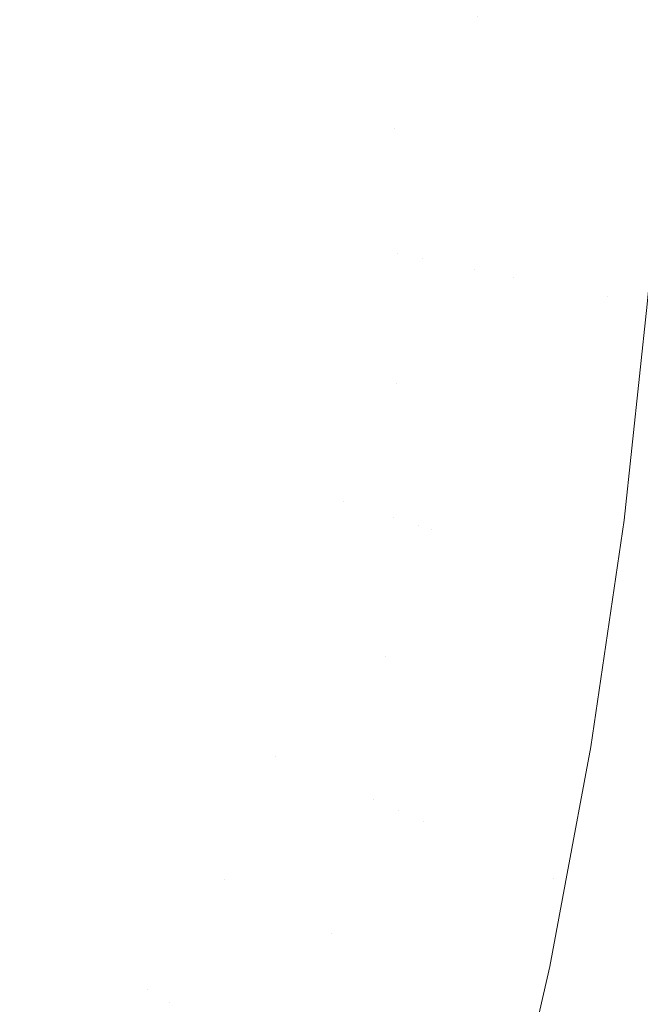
# Model space of a CAD drawing. Header units: centimetres. Extents: x -17.1 to 18.2, y 3.4 to 5.2.
# Tile 248 of 256: x 6.3751 to 6.4224, y 3.8071 to 3.8821. Entities that reach past the tile are written whole.
import ezdxf

# ---------------------------------------------------------------- set-up
doc = ezdxf.new("R2010")
doc.units = ezdxf.units.CM
doc.header["$LTSCALE"] = 2.54
doc.layers.add('Lucido design-1', color=7, linetype='Continuous')

# ---------------------------------------------------------------- blocks, each defined once
blk = doc.blocks.new('Gruppo-4-1')
at = {"color": 7, "linetype": 'Continuous', "lineweight": 9}
blk.add_3dface([(-17.020308, 5.100212, -1872.215514), (-17.020308, 3.500212, -1872.215514), (18.147234, 3.500212, -1872.215514), (18.147234, 5.100212, -1872.215514)], dxfattribs=at)
for points, invisible_edges in [([(18.147234, 5.100212, -1873.015514), (6.24222, 3.601209, -1873.015514), (6.247738, 3.602007, -1873.015514)], 9), ([(6.24222, 3.601209, -1873.015514), (18.147234, 5.100212, -1873.015514), (18.147234, 3.500212, -1873.015514)], 9), ([(18.147234, 5.100212, -1873.015514), (6.247738, 3.602007, -1873.015514), (6.250767, 3.602575, -1873.015514)], 9), ([(6.250767, 3.602575, -1873.015514), (6.253268, 3.603044, -1873.015514), (18.147234, 5.100212, -1873.015514)], 10), ([(18.147234, 5.100212, -1873.015514), (6.253268, 3.603044, -1873.015514), (6.258817, 3.604324, -1873.015514)], 9), ([(18.147234, 5.100212, -1873.015514), (6.258817, 3.604324, -1873.015514), (6.26439, 3.605856, -1873.015514)], 9), ([(18.147234, 5.100212, -1873.015514), (6.26439, 3.605856, -1873.015514), (6.269994, 3.607647, -1873.015514)], 9), ([(18.147234, 5.100212, -1873.015514), (6.269994, 3.607647, -1873.015514), (6.275634, 3.609711, -1873.015514)], 9), ([(18.147234, 5.100212, -1873.015514), (6.275634, 3.609711, -1873.015514), (6.281313, 3.612058, -1873.015514)], 9), ([(18.147234, 5.100212, -1873.015514), (6.281313, 3.612058, -1873.015514), (6.287038, 3.614703, -1873.015514)], 9), ([(18.147234, 5.100212, -1873.015514), (6.287038, 3.614703, -1873.015514), (6.292811, 3.617664, -1873.015514)], 9), ([(18.147234, 5.100212, -1873.015514), (6.292811, 3.617664, -1873.015514), (6.298004, 3.620601, -1873.015514), (6.298635, 3.620958, -1873.015514)], 9), ([(18.147234, 5.100212, -1873.015514), (6.298635, 3.620958, -1873.015514), (6.304513, 3.624607, -1873.015514)], 9), ([(18.147234, 5.100212, -1873.015514), (6.304513, 3.624607, -1873.015514), (6.310445, 3.628633, -1873.015514)], 9), ([(18.147234, 5.100212, -1873.015514), (6.310445, 3.628633, -1873.015514), (6.316431, 3.633061, -1873.015514)], 9), ([(18.147234, 5.100212, -1873.015514), (6.316431, 3.633061, -1873.015514), (6.319508, 3.635537, -1873.015514), (6.322469, 3.637919, -1873.015514)], 9), ([(18.147234, 5.100212, -1873.015514), (6.322469, 3.637919, -1873.015514), (6.328555, 3.643236, -1873.015514)], 9), ([(18.147234, 5.100212, -1873.015514), (6.328555, 3.643236, -1873.015514), (6.334685, 3.649043, -1873.015514)], 9), ([(18.147234, 5.100212, -1873.015514), (6.334685, 3.649043, -1873.015514), (6.340848, 3.655373, -1873.015514)], 9), ([(18.147234, 5.100212, -1873.015514), (6.340848, 3.655373, -1873.015514), (6.347034, 3.662262, -1873.015514)], 9), ([(18.147234, 5.100212, -1873.015514), (6.347034, 3.662262, -1873.015514), (6.353228, 3.669745, -1873.015514)], 9), ([(18.147234, 5.100212, -1873.015514), (6.353228, 3.669745, -1873.015514), (6.356636, 3.674215, -1873.015514)], 9), ([(6.356636, 3.674215, -1873.015514), (6.359413, 3.677858, -1873.015514), (18.147234, 5.100212, -1873.015514)], 10), ([(18.147234, 5.100212, -1873.015514), (6.359413, 3.677858, -1873.015514), (6.365564, 3.686638, -1873.015514)], 9), ([(6.365564, 3.686638, -1873.015514), (6.369371, 3.692466, -1873.015514), (18.147234, 5.100212, -1873.015514)], 10), ([(18.147234, 5.100212, -1873.015514), (6.369371, 3.692466, -1873.015514), (6.371905, 3.696635, -1873.015514)], 9), ([(6.371905, 3.696635, -1873.015514), (6.375446, 3.702463, -1873.015514), (18.147234, 5.100212, -1873.015514)], 10), ([(18.147234, 5.100212, -1873.015514), (6.375446, 3.702463, -1873.015514), (6.381366, 3.713153, -1873.015514)], 9), ([(18.147234, 5.100212, -1873.015514), (6.381366, 3.713153, -1873.015514), (6.384928, 3.720239, -1873.015514)], 9), ([(6.384928, 3.720239, -1873.015514), (6.387131, 3.72462, -1873.015514), (18.147234, 5.100212, -1873.015514)], 10), ([(18.147234, 5.100212, -1873.015514), (6.387131, 3.72462, -1873.015514), (6.392692, 3.736882, -1873.015514)], 9), ([(6.392692, 3.736882, -1873.015514), (6.397999, 3.749945, -1873.015514), (18.147234, 5.100212, -1873.015514)], 10), ([(18.147234, 5.100212, -1873.015514), (6.397999, 3.749945, -1873.015514), (6.402994, 3.763808, -1873.015514)], 9), ([(18.147234, 5.100212, -1873.015514), (6.402994, 3.763808, -1873.015514), (6.404562, 3.768772, -1873.015514)], 9), ([(6.404562, 3.768772, -1873.015514), (6.40762, 3.778454, -1873.015514), (18.147234, 5.100212, -1873.015514)], 10), ([(6.40762, 3.778454, -1873.015514), (6.411813, 3.79385, -1873.015514), (18.147234, 5.100212, -1873.015514)], 10), ([(6.411813, 3.79385, -1873.015514), (6.415513, 3.809947, -1873.015514), (18.147234, 5.100212, -1873.015514)], 10), ([(6.415513, 3.809947, -1873.015514), (6.416693, 3.816227, -1873.015514), (18.147234, 5.100212, -1873.015514)], 10), ([(6.416693, 3.816227, -1873.015514), (6.418658, 3.826677, -1873.015514), (18.147234, 5.100212, -1873.015514)], 10), ([(6.418658, 3.826677, -1873.015514), (6.421195, 3.843954, -1873.015514), (18.147234, 5.100212, -1873.015514)], 10), ([(18.147234, 5.100212, -1873.015514), (6.421195, 3.843954, -1873.015514), (6.422938, 3.860392, -1873.015514)], 9), ([(6.411407, 3.900212, -1873.013463), (6.409764, 3.863058, -1873.013472), (6.41002, 3.88227, -1873.01315)], 11), ([(6.411407, 3.900212, -1873.013463), (6.412441, 3.900212, -1873.01378), (6.410761, 3.862856, -1873.013772), (6.409764, 3.863058, -1873.013472)], 14), ([(6.411762, 3.862654, -1873.014048), (6.410761, 3.862856, -1873.013772), (6.412441, 3.900212, -1873.01378), (6.413422, 3.900212, -1873.014038)], 11), ([(6.412767, 3.862451, -1873.014301), (6.411762, 3.862654, -1873.014048), (6.413422, 3.900212, -1873.014038), (6.414279, 3.900212, -1873.014264)], 11), ([(6.414279, 3.900212, -1873.014264), (6.414435, 3.900212, -1873.014298), (6.412767, 3.862451, -1873.014301)], 10), ([(6.413776, 3.862247, -1873.01453), (6.412767, 3.862451, -1873.014301), (6.414435, 3.900212, -1873.014298), (6.416102, 3.900212, -1873.014664)], 11), ([(6.416102, 3.900212, -1873.014664), (6.416474, 3.900212, -1873.01473), (6.414788, 3.862042, -1873.014736), (6.413776, 3.862247, -1873.01453)], 14), ([(6.415803, 3.861837, -1873.014918), (6.414788, 3.862042, -1873.014736), (6.416474, 3.900212, -1873.01473), (6.417912, 3.900212, -1873.014984)], 11), ([(6.417912, 3.900212, -1873.014984), (6.418525, 3.900212, -1873.015067), (6.416821, 3.861631, -1873.015076), (6.415803, 3.861837, -1873.014918)], 14), ([(6.417841, 3.861424, -1873.015209), (6.416821, 3.861631, -1873.015076), (6.418525, 3.900212, -1873.015067), (6.419709, 3.900212, -1873.015227)], 11), ([(6.419709, 3.900212, -1873.015227), (6.420585, 3.900212, -1873.01531), (6.418863, 3.861218, -1873.015319), (6.417841, 3.861424, -1873.015209)], 14), ([(6.419886, 3.861011, -1873.015404), (6.418863, 3.861218, -1873.015319), (6.420585, 3.900212, -1873.01531), (6.421497, 3.900212, -1873.015396)], 11), ([(6.421617, 3.900212, -1873.015402), (6.423276, 3.900212, -1873.01549), (6.420911, 3.860804, -1873.015465), (6.419886, 3.861011, -1873.015404)], 14), ([(6.421497, 3.900212, -1873.015396), (6.421617, 3.900212, -1873.015402), (6.419886, 3.861011, -1873.015404)], 10), ([(6.421936, 3.860596, -1873.015502), (6.420911, 3.860804, -1873.015465), (6.423276, 3.900212, -1873.01549), (6.423685, 3.900212, -1873.015497)], 11), ([(6.421936, 3.860596, -1873.015502), (6.423685, 3.900212, -1873.015497), (6.424712, 3.897506, -1873.015514), (6.424255, 3.879716, -1873.015514)], 11), ([(6.374205, 3.878153, -1872.981445), (6.374614, 3.885723, -1872.981445), (6.375767, 3.885611, -1872.983383), (6.375355, 3.877981, -1872.983383)], 15), ([(6.375355, 3.877981, -1872.983383), (6.375767, 3.885611, -1872.983383), (6.376967, 3.885494, -1872.985296), (6.376552, 3.877803, -1872.985296)], 15), ([(6.376552, 3.877803, -1872.985296), (6.376967, 3.885494, -1872.985296), (6.378214, 3.885372, -1872.987182), (6.377796, 3.877618, -1872.987182)], 15), ([(6.377796, 3.877618, -1872.987182), (6.378214, 3.885372, -1872.987182), (6.379508, 3.885246, -1872.989037), (6.379086, 3.877426, -1872.989037)], 15), ([(6.379086, 3.877426, -1872.989037), (6.379508, 3.885246, -1872.989037), (6.380849, 3.885115, -1872.990856), (6.380423, 3.877227, -1872.990856)], 15), ([(6.380423, 3.877227, -1872.990856), (6.380849, 3.885115, -1872.990856), (6.382237, 3.88498, -1872.992638), (6.381807, 3.877021, -1872.992638)], 15), ([(6.381807, 3.877021, -1872.992638), (6.382237, 3.88498, -1872.992638), (6.383671, 3.88484, -1872.994379), (6.383237, 3.876808, -1872.994379)], 15), ([(6.383237, 3.876808, -1872.994379), (6.383671, 3.88484, -1872.994379), (6.38515, 3.884696, -1872.996074), (6.384712, 3.876588, -1872.996074)], 15), ([(6.384712, 3.876588, -1872.996074), (6.38515, 3.884696, -1872.996074), (6.386675, 3.884547, -1872.99772), (6.386232, 3.876362, -1872.99772)], 15), ([(6.386232, 3.876362, -1872.99772), (6.386675, 3.884547, -1872.99772), (6.388243, 3.884394, -1872.999315), (6.387797, 3.876129, -1872.999315)], 15), ([(6.387797, 3.876129, -1872.999315), (6.388243, 3.884394, -1872.999315), (6.389855, 3.884237, -1873.000853), (6.389405, 3.87589, -1873.000853)], 15), ([(6.389405, 3.87589, -1873.000853), (6.389855, 3.884237, -1873.000853), (6.39151, 3.884075, -1873.002333), (6.391054, 3.875644, -1873.002333)], 15), ([(6.391054, 3.875644, -1873.002333), (6.39151, 3.884075, -1873.002333), (6.393205, 3.88391, -1873.003749), (6.392745, 3.875393, -1873.003749)], 15), ([(6.392745, 3.875393, -1873.003749), (6.393205, 3.88391, -1873.003749), (6.39494, 3.883741, -1873.0051), (6.394475, 3.875135, -1873.0051)], 15), ([(6.394475, 3.875135, -1873.0051), (6.39494, 3.883741, -1873.0051), (6.396712, 3.883568, -1873.006381), (6.396242, 3.874872, -1873.006381)], 15), ([(6.396242, 3.874872, -1873.006381), (6.396712, 3.883568, -1873.006381), (6.398521, 3.883392, -1873.007589), (6.398046, 3.874603, -1873.007589)], 15), ([(6.398046, 3.874603, -1873.007589), (6.398521, 3.883392, -1873.007589), (6.400364, 3.883212, -1873.008722), (6.399884, 3.87433, -1873.008722)], 15), ([(6.399884, 3.87433, -1873.008722), (6.400364, 3.883212, -1873.008722), (6.40224, 3.883029, -1873.009775), (6.401755, 3.874051, -1873.009775)], 15), ([(6.401755, 3.874051, -1873.009775), (6.40224, 3.883029, -1873.009775), (6.403189, 3.882937, -1873.010272)], 11), ([(6.403189, 3.882937, -1873.010272), (6.404145, 3.882843, -1873.010748), (6.403655, 3.873768, -1873.010748), (6.401755, 3.874051, -1873.009775)], 15), ([(6.403655, 3.873768, -1873.010748), (6.404145, 3.882843, -1873.010748), (6.405109, 3.882749, -1873.011202)], 11), ([(6.403655, 3.873768, -1873.010748), (6.405109, 3.882749, -1873.011202), (6.403894, 3.864245, -1873.011202)], 11), ([(6.405109, 3.882749, -1873.011202), (6.406079, 3.882655, -1873.011636), (6.404857, 3.86405, -1873.011636), (6.403894, 3.864245, -1873.011202)], 15), ([(6.405827, 3.863854, -1873.012047), (6.404857, 3.86405, -1873.011636), (6.406079, 3.882655, -1873.011636), (6.407055, 3.88256, -1873.012047)], 15), ([(6.407055, 3.88256, -1873.012047), (6.408038, 3.882464, -1873.012437), (6.406803, 3.863657, -1873.012437), (6.405827, 3.863854, -1873.012047)], 15), ([(6.407785, 3.863458, -1873.012805), (6.406803, 3.863657, -1873.012437), (6.408038, 3.882464, -1873.012437), (6.409026, 3.882367, -1873.012805)], 15), ([(6.409026, 3.882367, -1873.012805), (6.41002, 3.88227, -1873.01315), (6.408772, 3.863258, -1873.01315), (6.407785, 3.863458, -1873.012805)], 15), ([(6.409764, 3.863058, -1873.013472), (6.408772, 3.863258, -1873.01315), (6.41002, 3.88227, -1873.01315)], 11), ([(6.424255, 3.879716, -1873.015514), (6.423073, 3.861673, -1873.015514), (6.422938, 3.860392, -1873.015514), (6.421936, 3.860596, -1873.015502)], 12), ([(6.375355, 3.877981, -1872.983383), (6.374752, 3.870138, -1872.983383), (6.373606, 3.87037, -1872.981445), (6.374205, 3.878153, -1872.981445)], 15), ([(6.376552, 3.877803, -1872.985296), (6.375943, 3.869897, -1872.985296), (6.374752, 3.870138, -1872.983383), (6.375355, 3.877981, -1872.983383)], 15), ([(6.377796, 3.877618, -1872.987182), (6.377182, 3.869647, -1872.987182), (6.375943, 3.869897, -1872.985296), (6.376552, 3.877803, -1872.985296)], 15), ([(6.379086, 3.877426, -1872.989037), (6.378467, 3.869387, -1872.989037), (6.377182, 3.869647, -1872.987182), (6.377796, 3.877618, -1872.987182)], 15), ([(6.380423, 3.877227, -1872.990856), (6.379799, 3.869117, -1872.990856), (6.378467, 3.869387, -1872.989037), (6.379086, 3.877426, -1872.989037)], 15), ([(6.381807, 3.877021, -1872.992638), (6.381177, 3.868839, -1872.992638), (6.379799, 3.869117, -1872.990856), (6.380423, 3.877227, -1872.990856)], 15), ([(6.383237, 3.876808, -1872.994379), (6.382601, 3.868551, -1872.994379), (6.381177, 3.868839, -1872.992638), (6.381807, 3.877021, -1872.992638)], 15), ([(6.384712, 3.876588, -1872.996074), (6.38407, 3.868254, -1872.996074), (6.382601, 3.868551, -1872.994379), (6.383237, 3.876808, -1872.994379)], 15), ([(6.386232, 3.876362, -1872.99772), (6.385585, 3.867947, -1872.99772), (6.38407, 3.868254, -1872.996074), (6.384712, 3.876588, -1872.996074)], 15), ([(6.387797, 3.876129, -1872.999315), (6.387143, 3.867632, -1872.999315), (6.385585, 3.867947, -1872.99772), (6.386232, 3.876362, -1872.99772)], 15), ([(6.389405, 3.87589, -1873.000853), (6.388744, 3.867308, -1873.000853), (6.387143, 3.867632, -1872.999315), (6.387797, 3.876129, -1872.999315)], 15), ([(6.391054, 3.875644, -1873.002333), (6.390387, 3.866976, -1873.002333), (6.388744, 3.867308, -1873.000853), (6.389405, 3.87589, -1873.000853)], 15), ([(6.392745, 3.875393, -1873.003749), (6.392071, 3.866636, -1873.003749), (6.390387, 3.866976, -1873.002333), (6.391054, 3.875644, -1873.002333)], 15), ([(6.394475, 3.875135, -1873.0051), (6.393794, 3.866287, -1873.0051), (6.392071, 3.866636, -1873.003749), (6.392745, 3.875393, -1873.003749)], 15), ([(6.396242, 3.874872, -1873.006381), (6.395554, 3.865931, -1873.006381), (6.393794, 3.866287, -1873.0051), (6.394475, 3.875135, -1873.0051)], 15), ([(6.398046, 3.874603, -1873.007589), (6.397351, 3.865568, -1873.007589), (6.395554, 3.865931, -1873.006381), (6.396242, 3.874872, -1873.006381)], 15), ([(6.399884, 3.87433, -1873.008722), (6.399181, 3.865198, -1873.008722), (6.397351, 3.865568, -1873.007589), (6.398046, 3.874603, -1873.007589)], 15), ([(6.401755, 3.874051, -1873.009775), (6.401044, 3.864821, -1873.009775), (6.399181, 3.865198, -1873.008722), (6.399884, 3.87433, -1873.008722)], 15), ([(6.403655, 3.873768, -1873.010748), (6.402937, 3.864438, -1873.010748), (6.401044, 3.864821, -1873.009775), (6.401755, 3.874051, -1873.009775)], 15), ([(6.403894, 3.864245, -1873.011202), (6.402937, 3.864438, -1873.010748), (6.403655, 3.873768, -1873.010748)], 11), ([(6.37394, 3.862086, -1872.983383), (6.374752, 3.870138, -1872.983383), (6.375943, 3.869897, -1872.985296), (6.375125, 3.861781, -1872.985296)], 15), ([(6.375125, 3.861781, -1872.985296), (6.375943, 3.869897, -1872.985296), (6.377182, 3.869647, -1872.987182), (6.376357, 3.861463, -1872.987182)], 15), ([(6.376357, 3.861463, -1872.987182), (6.377182, 3.869647, -1872.987182), (6.378467, 3.869387, -1872.989037), (6.377635, 3.861134, -1872.989037)], 15), ([(6.377635, 3.861134, -1872.989037), (6.378467, 3.869387, -1872.989037), (6.379799, 3.869117, -1872.990856), (6.378959, 3.860792, -1872.990856)], 15), ([(6.378959, 3.860792, -1872.990856), (6.379799, 3.869117, -1872.990856), (6.381177, 3.868839, -1872.992638), (6.38033, 3.860439, -1872.992638)], 15), ([(6.38033, 3.860439, -1872.992638), (6.381177, 3.868839, -1872.992638), (6.382601, 3.868551, -1872.994379), (6.381746, 3.860074, -1872.994379)], 15), ([(6.381746, 3.860074, -1872.994379), (6.382601, 3.868551, -1872.994379), (6.38407, 3.868254, -1872.996074), (6.383208, 3.859697, -1872.996074)], 15), ([(6.383208, 3.859697, -1872.996074), (6.38407, 3.868254, -1872.996074), (6.385585, 3.867947, -1872.99772), (6.384714, 3.859309, -1872.99772)], 15), ([(6.384714, 3.859309, -1872.99772), (6.385585, 3.867947, -1872.99772), (6.387143, 3.867632, -1872.999315), (6.386263, 3.85891, -1872.999315)], 15), ([(6.386263, 3.85891, -1872.999315), (6.387143, 3.867632, -1872.999315), (6.388744, 3.867308, -1873.000853), (6.387856, 3.858499, -1873.000853)], 15), ([(6.387856, 3.858499, -1873.000853), (6.388744, 3.867308, -1873.000853), (6.390387, 3.866976, -1873.002333), (6.38949, 3.858078, -1873.002333)], 15), ([(6.38949, 3.858078, -1873.002333), (6.390387, 3.866976, -1873.002333), (6.392071, 3.866636, -1873.003749), (6.391164, 3.857646, -1873.003749)], 15), ([(6.391164, 3.857646, -1873.003749), (6.392071, 3.866636, -1873.003749), (6.393794, 3.866287, -1873.0051), (6.392878, 3.857205, -1873.0051)], 15), ([(6.392878, 3.857205, -1873.0051), (6.393794, 3.866287, -1873.0051), (6.395554, 3.865931, -1873.006381), (6.394629, 3.856753, -1873.006381)], 15), ([(6.394629, 3.856753, -1873.006381), (6.395554, 3.865931, -1873.006381), (6.397351, 3.865568, -1873.007589), (6.396415, 3.856293, -1873.007589)], 15), ([(6.396415, 3.856293, -1873.007589), (6.397351, 3.865568, -1873.007589), (6.399181, 3.865198, -1873.008722), (6.398236, 3.855823, -1873.008722)], 15), ([(6.398236, 3.855823, -1873.008722), (6.399181, 3.865198, -1873.008722), (6.401044, 3.864821, -1873.009775), (6.400089, 3.855346, -1873.009775)], 15), ([(6.400089, 3.855346, -1873.009775), (6.401044, 3.864821, -1873.009775), (6.402937, 3.864438, -1873.010748), (6.401971, 3.854861, -1873.010748)], 15), ([(6.402923, 3.854615, -1873.011202), (6.401971, 3.854861, -1873.010748), (6.402937, 3.864438, -1873.010748), (6.403894, 3.864245, -1873.011202)], 15), ([(6.403894, 3.864245, -1873.011202), (6.404857, 3.86405, -1873.011636), (6.403881, 3.854368, -1873.011636), (6.402923, 3.854615, -1873.011202)], 15), ([(6.403881, 3.854368, -1873.011636), (6.405827, 3.863854, -1873.012047), (6.403591, 3.844143, -1873.012047)], 11), ([(6.405827, 3.863854, -1873.012047), (6.406803, 3.863657, -1873.012437), (6.404555, 3.843839, -1873.012437), (6.403591, 3.844143, -1873.012047)], 15), ([(6.403881, 3.854368, -1873.011636), (6.404857, 3.86405, -1873.011636), (6.405827, 3.863854, -1873.012047)], 11), ([(6.405524, 3.843533, -1873.012805), (6.404555, 3.843839, -1873.012437), (6.406803, 3.863657, -1873.012437), (6.407785, 3.863458, -1873.012805)], 15), ([(6.407785, 3.863458, -1873.012805), (6.408772, 3.863258, -1873.01315), (6.406499, 3.843225, -1873.01315), (6.405524, 3.843533, -1873.012805)], 15), ([(6.406499, 3.843225, -1873.01315), (6.409764, 3.863058, -1873.013472), (6.403989, 3.821841, -1873.013472)], 11), ([(6.409764, 3.863058, -1873.013472), (6.410761, 3.862856, -1873.013772), (6.404955, 3.821416, -1873.013772), (6.403989, 3.821841, -1873.013472)], 15), ([(6.405925, 3.820989, -1873.014048), (6.404955, 3.821416, -1873.013772), (6.410761, 3.862856, -1873.013772), (6.411762, 3.862654, -1873.014048)], 15), ([(6.411762, 3.862654, -1873.014048), (6.412767, 3.862451, -1873.014301), (6.406898, 3.82056, -1873.014301), (6.405925, 3.820989, -1873.014048)], 15), ([(6.406499, 3.843225, -1873.01315), (6.408772, 3.863258, -1873.01315), (6.409764, 3.863058, -1873.013472)], 11), ([(6.407875, 3.82013, -1873.01453), (6.406898, 3.82056, -1873.014301), (6.412767, 3.862451, -1873.014301), (6.413776, 3.862247, -1873.01453)], 15), ([(6.413776, 3.862247, -1873.01453), (6.414788, 3.862042, -1873.014736), (6.408856, 3.819698, -1873.014736), (6.407875, 3.82013, -1873.01453)], 15), ([(6.409839, 3.819265, -1873.014918), (6.408856, 3.819698, -1873.014736), (6.414788, 3.862042, -1873.014736), (6.415803, 3.861837, -1873.014918)], 15), ([(6.376357, 3.861463, -1872.987182), (6.375302, 3.853076, -1872.987182), (6.374079, 3.853463, -1872.985296), (6.375125, 3.861781, -1872.985296)], 15), ([(6.377635, 3.861134, -1872.989037), (6.376571, 3.852676, -1872.989037), (6.375302, 3.853076, -1872.987182), (6.376357, 3.861463, -1872.987182)], 15), ([(6.378959, 3.860792, -1872.990856), (6.377887, 3.85226, -1872.990856), (6.376571, 3.852676, -1872.989037), (6.377635, 3.861134, -1872.989037)], 15), ([(6.415803, 3.861837, -1873.014918), (6.416821, 3.861631, -1873.015076), (6.410825, 3.818831, -1873.015076), (6.409839, 3.819265, -1873.014918)], 15), ([(6.411813, 3.818396, -1873.015209), (6.410825, 3.818831, -1873.015076), (6.416821, 3.861631, -1873.015076), (6.417841, 3.861424, -1873.015209)], 15), ([(6.417841, 3.861424, -1873.015209), (6.418863, 3.861218, -1873.015319), (6.412802, 3.81796, -1873.015319), (6.411813, 3.818396, -1873.015209)], 15), ([(6.413794, 3.817524, -1873.015404), (6.412802, 3.81796, -1873.015319), (6.418863, 3.861218, -1873.015319), (6.419886, 3.861011, -1873.015404)], 15), ([(6.38033, 3.860439, -1872.992638), (6.379248, 3.851831, -1872.992638), (6.377887, 3.85226, -1872.990856), (6.378959, 3.860792, -1872.990856)], 15), ([(6.381746, 3.860074, -1872.994379), (6.380654, 3.851387, -1872.994379), (6.379248, 3.851831, -1872.992638), (6.38033, 3.860439, -1872.992638)], 15), ([(6.419886, 3.861011, -1873.015404), (6.420911, 3.860804, -1873.015465), (6.414786, 3.817087, -1873.015465), (6.413794, 3.817524, -1873.015404)], 15), ([(6.415779, 3.816649, -1873.015502), (6.414786, 3.817087, -1873.015465), (6.420911, 3.860804, -1873.015465), (6.421936, 3.860596, -1873.015502)], 15), ([(6.421195, 3.843954, -1873.015514), (6.418658, 3.826677, -1873.015514), (6.415779, 3.816649, -1873.015502), (6.421936, 3.860596, -1873.015502)], 14), ([(6.421936, 3.860596, -1873.015502), (6.422938, 3.860392, -1873.015514), (6.421195, 3.843954, -1873.015514)], 9), ([(6.383208, 3.859697, -1872.996074), (6.382105, 3.850928, -1872.996074), (6.380654, 3.851387, -1872.994379), (6.381746, 3.860074, -1872.994379)], 15), ([(6.384714, 3.859309, -1872.99772), (6.3836, 3.850456, -1872.99772), (6.382105, 3.850928, -1872.996074), (6.383208, 3.859697, -1872.996074)], 15), ([(6.386263, 3.85891, -1872.999315), (6.385139, 3.84997, -1872.999315), (6.3836, 3.850456, -1872.99772), (6.384714, 3.859309, -1872.99772)], 15), ([(6.387856, 3.858499, -1873.000853), (6.38672, 3.849471, -1873.000853), (6.385139, 3.84997, -1872.999315), (6.386263, 3.85891, -1872.999315)], 15), ([(6.38949, 3.858078, -1873.002333), (6.388343, 3.848959, -1873.002333), (6.38672, 3.849471, -1873.000853), (6.387856, 3.858499, -1873.000853)], 15), ([(6.391164, 3.857646, -1873.003749), (6.390006, 3.848433, -1873.003749), (6.388343, 3.848959, -1873.002333), (6.38949, 3.858078, -1873.002333)], 15), ([(6.392878, 3.857205, -1873.0051), (6.391707, 3.847896, -1873.0051), (6.390006, 3.848433, -1873.003749), (6.391164, 3.857646, -1873.003749)], 15), ([(6.394629, 3.856753, -1873.006381), (6.393446, 3.847347, -1873.006381), (6.391707, 3.847896, -1873.0051), (6.392878, 3.857205, -1873.0051)], 15), ([(6.396415, 3.856293, -1873.007589), (6.39522, 3.846787, -1873.007589), (6.393446, 3.847347, -1873.006381), (6.394629, 3.856753, -1873.006381)], 15), ([(6.398236, 3.855823, -1873.008722), (6.397028, 3.846216, -1873.008722), (6.39522, 3.846787, -1873.007589), (6.396415, 3.856293, -1873.007589)], 15), ([(6.400089, 3.855346, -1873.009775), (6.398867, 3.845635, -1873.009775), (6.397028, 3.846216, -1873.008722), (6.398236, 3.855823, -1873.008722)], 15), ([(6.399799, 3.845341, -1873.010272), (6.398867, 3.845635, -1873.009775), (6.400089, 3.855346, -1873.009775), (6.401971, 3.854861, -1873.010748)], 15), ([(6.401971, 3.854861, -1873.010748), (6.400737, 3.845045, -1873.010748), (6.399799, 3.845341, -1873.010272)], 11), ([(6.401682, 3.844746, -1873.011202), (6.400737, 3.845045, -1873.010748), (6.401971, 3.854861, -1873.010748), (6.402923, 3.854615, -1873.011202)], 15), ([(6.402923, 3.854615, -1873.011202), (6.403881, 3.854368, -1873.011636), (6.402633, 3.844446, -1873.011636), (6.401682, 3.844746, -1873.011202)], 15), ([(6.403591, 3.844143, -1873.012047), (6.402633, 3.844446, -1873.011636), (6.403881, 3.854368, -1873.011636)], 11), ([(6.374079, 3.853463, -1872.985296), (6.375302, 3.853076, -1872.987182), (6.374, 3.844497, -1872.987182), (6.372788, 3.844954, -1872.985296)], 15), ([(6.375258, 3.844023, -1872.989037), (6.374, 3.844497, -1872.987182), (6.375302, 3.853076, -1872.987182), (6.376571, 3.852676, -1872.989037)], 15), ([(6.376571, 3.852676, -1872.989037), (6.377887, 3.85226, -1872.990856), (6.376562, 3.843533, -1872.990856), (6.375258, 3.844023, -1872.989037)], 15), ([(6.376562, 3.843533, -1872.990856), (6.377887, 3.85226, -1872.990856), (6.379248, 3.851831, -1872.992638), (6.377911, 3.843025, -1872.992638)], 15), ([(6.377911, 3.843025, -1872.992638), (6.379248, 3.851831, -1872.992638), (6.380654, 3.851387, -1872.994379), (6.379305, 3.8425, -1872.994379)], 15), ([(6.379305, 3.8425, -1872.994379), (6.380654, 3.851387, -1872.994379), (6.382105, 3.850928, -1872.996074), (6.380744, 3.841958, -1872.996074)], 15), ([(6.380744, 3.841958, -1872.996074), (6.382105, 3.850928, -1872.996074), (6.3836, 3.850456, -1872.99772), (6.382226, 3.8414, -1872.99772)], 15), ([(6.382226, 3.8414, -1872.99772), (6.3836, 3.850456, -1872.99772), (6.385139, 3.84997, -1872.999315), (6.383751, 3.840826, -1872.999315)], 15), ([(6.383751, 3.840826, -1872.999315), (6.385139, 3.84997, -1872.999315), (6.38672, 3.849471, -1873.000853), (6.385319, 3.840235, -1873.000853)], 15), ([(6.385319, 3.840235, -1873.000853), (6.38672, 3.849471, -1873.000853), (6.388343, 3.848959, -1873.002333), (6.386927, 3.83963, -1873.002333)], 15), ([(6.386927, 3.83963, -1873.002333), (6.388343, 3.848959, -1873.002333), (6.390006, 3.848433, -1873.003749), (6.388575, 3.839009, -1873.003749)], 15), ([(6.388575, 3.839009, -1873.003749), (6.390006, 3.848433, -1873.003749), (6.391707, 3.847896, -1873.0051), (6.390262, 3.838374, -1873.0051)], 15), ([(6.390262, 3.838374, -1873.0051), (6.391707, 3.847896, -1873.0051), (6.393446, 3.847347, -1873.006381), (6.391985, 3.837725, -1873.006381)], 15), ([(6.391985, 3.837725, -1873.006381), (6.393446, 3.847347, -1873.006381), (6.39522, 3.846787, -1873.007589), (6.393744, 3.837063, -1873.007589)], 15), ([(6.393744, 3.837063, -1873.007589), (6.39522, 3.846787, -1873.007589), (6.397028, 3.846216, -1873.008722), (6.395536, 3.836388, -1873.008722)], 15), ([(6.395536, 3.836388, -1873.008722), (6.397028, 3.846216, -1873.008722), (6.398867, 3.845635, -1873.009775), (6.39736, 3.835701, -1873.009775)], 15), ([(6.398283, 3.835354, -1873.010272), (6.39736, 3.835701, -1873.009775), (6.398867, 3.845635, -1873.009775), (6.399799, 3.845341, -1873.010272)], 15), ([(6.399799, 3.845341, -1873.010272), (6.400737, 3.845045, -1873.010748), (6.399213, 3.835004, -1873.010748), (6.398283, 3.835354, -1873.010272)], 15), ([(6.40015, 3.834651, -1873.011202), (6.399213, 3.835004, -1873.010748), (6.400737, 3.845045, -1873.010748), (6.401682, 3.844746, -1873.011202)], 15), ([(6.401682, 3.844746, -1873.011202), (6.402633, 3.844446, -1873.011636), (6.401093, 3.834296, -1873.011636), (6.40015, 3.834651, -1873.011202)], 15), ([(6.373676, 3.835191, -1872.989037), (6.372432, 3.835739, -1872.987182), (6.374, 3.844497, -1872.987182), (6.375258, 3.844023, -1872.989037)], 15), ([(6.375258, 3.844023, -1872.989037), (6.376562, 3.843533, -1872.990856), (6.374966, 3.834623, -1872.990856), (6.373676, 3.835191, -1872.989037)], 15), ([(6.402042, 3.833938, -1873.012047), (6.401093, 3.834296, -1873.011636), (6.402633, 3.844446, -1873.011636), (6.403591, 3.844143, -1873.012047)], 15), ([(6.403591, 3.844143, -1873.012047), (6.404555, 3.843839, -1873.012437), (6.402998, 3.833579, -1873.012437), (6.402042, 3.833938, -1873.012047)], 15), ([(6.377911, 3.843025, -1872.992638), (6.376301, 3.834035, -1872.992638), (6.374966, 3.834623, -1872.990856), (6.376562, 3.843533, -1872.990856)], 15), ([(6.402998, 3.833579, -1873.012437), (6.405524, 3.843533, -1873.012805), (6.402073, 3.822686, -1873.012805)], 11), ([(6.405524, 3.843533, -1873.012805), (6.406499, 3.843225, -1873.01315), (6.403029, 3.822265, -1873.01315), (6.402073, 3.822686, -1873.012805)], 15), ([(6.402998, 3.833579, -1873.012437), (6.404555, 3.843839, -1873.012437), (6.405524, 3.843533, -1873.012805)], 11), ([(6.403989, 3.821841, -1873.013472), (6.403029, 3.822265, -1873.01315), (6.406499, 3.843225, -1873.01315)], 11), ([(6.379305, 3.8425, -1872.994379), (6.37768, 3.833428, -1872.994379), (6.376301, 3.834035, -1872.992638), (6.377911, 3.843025, -1872.992638)], 15), ([(6.380744, 3.841958, -1872.996074), (6.379104, 3.832801, -1872.996074), (6.37768, 3.833428, -1872.994379), (6.379305, 3.8425, -1872.994379)], 15), ([(6.382226, 3.8414, -1872.99772), (6.38057, 3.832155, -1872.99772), (6.379104, 3.832801, -1872.996074), (6.380744, 3.841958, -1872.996074)], 15), ([(6.383751, 3.840826, -1872.999315), (6.382079, 3.83149, -1872.999315), (6.38057, 3.832155, -1872.99772), (6.382226, 3.8414, -1872.99772)], 15), ([(6.385319, 3.840235, -1873.000853), (6.38363, 3.830807, -1873.000853), (6.382079, 3.83149, -1872.999315), (6.383751, 3.840826, -1872.999315)], 15), ([(6.386927, 3.83963, -1873.002333), (6.385222, 3.830107, -1873.002333), (6.38363, 3.830807, -1873.000853), (6.385319, 3.840235, -1873.000853)], 15), ([(6.388575, 3.839009, -1873.003749), (6.386852, 3.829388, -1873.003749), (6.385222, 3.830107, -1873.002333), (6.386927, 3.83963, -1873.002333)], 15), ([(6.390262, 3.838374, -1873.0051), (6.388521, 3.828654, -1873.0051), (6.386852, 3.829388, -1873.003749), (6.388575, 3.839009, -1873.003749)], 15), ([(6.391985, 3.837725, -1873.006381), (6.390226, 3.827903, -1873.006381), (6.388521, 3.828654, -1873.0051), (6.390262, 3.838374, -1873.0051)], 15), ([(6.393744, 3.837063, -1873.007589), (6.391966, 3.827136, -1873.007589), (6.390226, 3.827903, -1873.006381), (6.391985, 3.837725, -1873.006381)], 15), ([(6.395536, 3.836388, -1873.008722), (6.39374, 3.826355, -1873.008722), (6.391966, 3.827136, -1873.007589), (6.393744, 3.837063, -1873.007589)], 15), ([(6.394638, 3.82596, -1873.009258), (6.39374, 3.826355, -1873.008722), (6.395536, 3.836388, -1873.008722), (6.39736, 3.835701, -1873.009775)], 15), ([(6.39736, 3.835701, -1873.009775), (6.395544, 3.825561, -1873.009775), (6.394638, 3.82596, -1873.009258)], 11), ([(6.396457, 3.825159, -1873.010272), (6.395544, 3.825561, -1873.009775), (6.39736, 3.835701, -1873.009775), (6.398283, 3.835354, -1873.010272)], 15), ([(6.398283, 3.835354, -1873.010272), (6.399213, 3.835004, -1873.010748), (6.397377, 3.824753, -1873.010748), (6.396457, 3.825159, -1873.010272)], 15), ([(6.398304, 3.824345, -1873.011202), (6.397377, 3.824753, -1873.010748), (6.399213, 3.835004, -1873.010748), (6.40015, 3.834651, -1873.011202)], 15), ([(6.374398, 3.82488, -1872.992638), (6.37308, 3.825549, -1872.990856), (6.374966, 3.834623, -1872.990856), (6.376301, 3.834035, -1872.992638)], 15), ([(6.40015, 3.834651, -1873.011202), (6.401093, 3.834296, -1873.011636), (6.399237, 3.823934, -1873.011636), (6.398304, 3.824345, -1873.011202)], 15), ([(6.400177, 3.823521, -1873.012047), (6.399237, 3.823934, -1873.011636), (6.401093, 3.834296, -1873.011636), (6.402042, 3.833938, -1873.012047)], 15), ([(6.376301, 3.834035, -1872.992638), (6.37768, 3.833428, -1872.994379), (6.37576, 3.824188, -1872.994379), (6.374398, 3.82488, -1872.992638)], 15), ([(6.377165, 3.823475, -1872.996074), (6.37576, 3.824188, -1872.994379), (6.37768, 3.833428, -1872.994379), (6.379104, 3.832801, -1872.996074)], 15), ([(6.402042, 3.833938, -1873.012047), (6.402998, 3.833579, -1873.012437), (6.401122, 3.823104, -1873.012437), (6.400177, 3.823521, -1873.012047)], 15), ([(6.402073, 3.822686, -1873.012805), (6.401122, 3.823104, -1873.012437), (6.402998, 3.833579, -1873.012437)], 11), ([(6.379104, 3.832801, -1872.996074), (6.38057, 3.832155, -1872.99772), (6.378613, 3.822739, -1872.99772), (6.377165, 3.823475, -1872.996074)], 15), ([(6.378613, 3.822739, -1872.99772), (6.38057, 3.832155, -1872.99772), (6.382079, 3.83149, -1872.999315), (6.380103, 3.821983, -1872.999315)], 15), ([(6.380103, 3.821983, -1872.999315), (6.382079, 3.83149, -1872.999315), (6.38363, 3.830807, -1873.000853), (6.381634, 3.821205, -1873.000853)], 15), ([(6.381634, 3.821205, -1873.000853), (6.38363, 3.830807, -1873.000853), (6.385222, 3.830107, -1873.002333), (6.383206, 3.820408, -1873.002333)], 15), ([(6.383206, 3.820408, -1873.002333), (6.385222, 3.830107, -1873.002333), (6.386852, 3.829388, -1873.003749), (6.384816, 3.81959, -1873.003749)], 15), ([(6.384816, 3.81959, -1873.003749), (6.386852, 3.829388, -1873.003749), (6.388521, 3.828654, -1873.0051), (6.386463, 3.818753, -1873.0051)], 15), ([(6.386463, 3.818753, -1873.0051), (6.388521, 3.828654, -1873.0051), (6.390226, 3.827903, -1873.006381), (6.388147, 3.817899, -1873.006381)], 15), ([(6.388147, 3.817899, -1873.006381), (6.390226, 3.827903, -1873.006381), (6.391966, 3.827136, -1873.007589), (6.389865, 3.817026, -1873.007589)], 15), ([(6.390736, 3.816584, -1873.008165), (6.389865, 3.817026, -1873.007589), (6.391966, 3.827136, -1873.007589), (6.39374, 3.826355, -1873.008722)], 15), ([(6.418658, 3.826677, -1873.015514), (6.416693, 3.816227, -1873.015514), (6.415779, 3.816649, -1873.015502)], 10), ([(6.39374, 3.826355, -1873.008722), (6.391616, 3.816137, -1873.008722), (6.390736, 3.816584, -1873.008165)], 11), ([(6.392503, 3.815687, -1873.009258), (6.391616, 3.816137, -1873.008722), (6.39374, 3.826355, -1873.008722), (6.394638, 3.82596, -1873.009258)], 15), ([(6.394638, 3.82596, -1873.009258), (6.395544, 3.825561, -1873.009775), (6.393397, 3.815233, -1873.009775), (6.392503, 3.815687, -1873.009258)], 15), ([(6.394299, 3.814775, -1873.010272), (6.393397, 3.815233, -1873.009775), (6.395544, 3.825561, -1873.009775), (6.396457, 3.825159, -1873.010272)], 15), ([(6.396457, 3.825159, -1873.010272), (6.397377, 3.824753, -1873.010748), (6.395207, 3.814314, -1873.010748), (6.394299, 3.814775, -1873.010272)], 15), ([(6.374398, 3.82488, -1872.992638), (6.37576, 3.824188, -1872.994379), (6.373524, 3.814802, -1872.994379), (6.372182, 3.815579, -1872.992638)], 15), ([(6.396122, 3.813849, -1873.011202), (6.395207, 3.814314, -1873.010748), (6.397377, 3.824753, -1873.010748), (6.398304, 3.824345, -1873.011202)], 15), ([(6.374908, 3.814, -1872.996074), (6.373524, 3.814802, -1872.994379), (6.37576, 3.824188, -1872.994379), (6.377165, 3.823475, -1872.996074)], 15), ([(6.398304, 3.824345, -1873.011202), (6.399237, 3.823934, -1873.011636), (6.397044, 3.813381, -1873.011636), (6.396122, 3.813849, -1873.011202)], 15), ([(6.397971, 3.81291, -1873.012047), (6.397044, 3.813381, -1873.011636), (6.399237, 3.823934, -1873.011636), (6.400177, 3.823521, -1873.012047)], 15), ([(6.377165, 3.823475, -1872.996074), (6.378613, 3.822739, -1872.99772), (6.376334, 3.813174, -1872.99772), (6.374908, 3.814, -1872.996074)], 15), ([(6.400177, 3.823521, -1873.012047), (6.401122, 3.823104, -1873.012437), (6.398905, 3.812436, -1873.012437), (6.397971, 3.81291, -1873.012047)], 15), ([(6.398905, 3.812436, -1873.012437), (6.401122, 3.823104, -1873.012437), (6.402073, 3.822686, -1873.012805)], 11), ([(6.380103, 3.821983, -1872.999315), (6.377802, 3.812324, -1872.999315), (6.376334, 3.813174, -1872.99772), (6.378613, 3.822739, -1872.99772)], 15), ([(6.398905, 3.812436, -1873.012437), (6.402073, 3.822686, -1873.012805), (6.397247, 3.801064, -1873.012805)], 11), ([(6.402073, 3.822686, -1873.012805), (6.403029, 3.822265, -1873.01315), (6.398177, 3.800526, -1873.01315), (6.397247, 3.801064, -1873.012805)], 15), ([(6.399112, 3.799984, -1873.013472), (6.398177, 3.800526, -1873.01315), (6.403029, 3.822265, -1873.01315), (6.403989, 3.821841, -1873.013472)], 15), ([(6.381634, 3.821205, -1873.000853), (6.379311, 3.811451, -1873.000853), (6.377802, 3.812324, -1872.999315), (6.380103, 3.821983, -1872.999315)], 15), ([(6.403989, 3.821841, -1873.013472), (6.404955, 3.821416, -1873.013772), (6.400051, 3.799441, -1873.013772), (6.399112, 3.799984, -1873.013472)], 15), ([(6.400051, 3.799441, -1873.013772), (6.404955, 3.821416, -1873.013772), (6.405925, 3.820989, -1873.014048)], 11), ([(6.383206, 3.820408, -1873.002333), (6.380858, 3.810555, -1873.002333), (6.379311, 3.811451, -1873.000853), (6.381634, 3.821205, -1873.000853)], 15), ([(6.400051, 3.799441, -1873.013772), (6.405925, 3.820989, -1873.014048), (6.394471, 3.776228, -1873.014048)], 11), ([(6.405925, 3.820989, -1873.014048), (6.406898, 3.82056, -1873.014301), (6.395382, 3.775557, -1873.014301), (6.394471, 3.776228, -1873.014048)], 15), ([(6.384816, 3.81959, -1873.003749), (6.382444, 3.809636, -1873.003749), (6.380858, 3.810555, -1873.002333), (6.383206, 3.820408, -1873.002333)], 15), ([(6.396297, 3.774883, -1873.01453), (6.395382, 3.775557, -1873.014301), (6.406898, 3.82056, -1873.014301), (6.407875, 3.82013, -1873.01453)], 15), ([(6.407875, 3.82013, -1873.01453), (6.408856, 3.819698, -1873.014736), (6.397215, 3.774208, -1873.014736), (6.396297, 3.774883, -1873.01453)], 15), ([(6.386463, 3.818753, -1873.0051), (6.384067, 3.808696, -1873.0051), (6.382444, 3.809636, -1873.003749), (6.384816, 3.81959, -1873.003749)], 15), ([(6.398136, 3.77353, -1873.014918), (6.397215, 3.774208, -1873.014736), (6.408856, 3.819698, -1873.014736), (6.409839, 3.819265, -1873.014918)], 15), ([(6.409839, 3.819265, -1873.014918), (6.410825, 3.818831, -1873.015076), (6.399059, 3.77285, -1873.015076), (6.398136, 3.77353, -1873.014918)], 15), ([(6.384892, 3.808219, -1873.005749), (6.384067, 3.808696, -1873.0051), (6.386463, 3.818753, -1873.0051), (6.388147, 3.817899, -1873.006381)], 15), ([(6.399984, 3.77217, -1873.015209), (6.399059, 3.77285, -1873.015076), (6.410825, 3.818831, -1873.015076), (6.411813, 3.818396, -1873.015209)], 15), ([(6.411813, 3.818396, -1873.015209), (6.412802, 3.81796, -1873.015319), (6.400911, 3.771487, -1873.015319), (6.399984, 3.77217, -1873.015209)], 15), ([(6.388147, 3.817899, -1873.006381), (6.385726, 3.807736, -1873.006381), (6.384892, 3.808219, -1873.005749)], 11), ([(6.386568, 3.807248, -1873.006994), (6.385726, 3.807736, -1873.006381), (6.388147, 3.817899, -1873.006381), (6.389865, 3.817026, -1873.007589)], 15), ([(6.401839, 3.770804, -1873.015404), (6.400911, 3.771487, -1873.015319), (6.412802, 3.81796, -1873.015319), (6.413794, 3.817524, -1873.015404)], 15), ([(6.389865, 3.817026, -1873.007589), (6.387418, 3.806756, -1873.007589), (6.386568, 3.807248, -1873.006994)], 11), ([(6.388277, 3.806259, -1873.008165), (6.387418, 3.806756, -1873.007589), (6.389865, 3.817026, -1873.007589), (6.390736, 3.816584, -1873.008165)], 15), ([(6.413794, 3.817524, -1873.015404), (6.414786, 3.817087, -1873.015465), (6.402768, 3.77012, -1873.015465), (6.401839, 3.770804, -1873.015404)], 15), ([(6.403698, 3.769436, -1873.015502), (6.402768, 3.77012, -1873.015465), (6.414786, 3.817087, -1873.015465), (6.415779, 3.816649, -1873.015502)], 15), ([(6.390736, 3.816584, -1873.008165), (6.391616, 3.816137, -1873.008722), (6.389143, 3.805757, -1873.008722), (6.388277, 3.806259, -1873.008165)], 15), ([(6.415513, 3.809947, -1873.015514), (6.411813, 3.79385, -1873.015514), (6.403698, 3.769436, -1873.015502), (6.415779, 3.816649, -1873.015502)], 14), ([(6.415779, 3.816649, -1873.015502), (6.416693, 3.816227, -1873.015514), (6.415513, 3.809947, -1873.015514)], 9), ([(6.390017, 3.805251, -1873.009258), (6.389143, 3.805757, -1873.008722), (6.391616, 3.816137, -1873.008722), (6.392503, 3.815687, -1873.009258)], 15), ([(6.392503, 3.815687, -1873.009258), (6.393397, 3.815233, -1873.009775), (6.390898, 3.804741, -1873.009775), (6.390017, 3.805251, -1873.009258)], 15), ([(6.391786, 3.804227, -1873.010272), (6.390898, 3.804741, -1873.009775), (6.393397, 3.815233, -1873.009775), (6.394299, 3.814775, -1873.010272)], 15), ([(6.394299, 3.814775, -1873.010272), (6.395207, 3.814314, -1873.010748), (6.392681, 3.803709, -1873.010748), (6.391786, 3.804227, -1873.010272)], 15), ([(6.374908, 3.814, -1872.996074), (6.376334, 3.813174, -1872.99772), (6.373714, 3.803486, -1872.99772), (6.372312, 3.804403, -1872.996074)], 15), ([(6.393582, 3.803187, -1873.011202), (6.392681, 3.803709, -1873.010748), (6.395207, 3.814314, -1873.010748), (6.396122, 3.813849, -1873.011202)], 15), ([(6.375156, 3.802541, -1872.999315), (6.373714, 3.803486, -1872.99772), (6.376334, 3.813174, -1872.99772), (6.377802, 3.812324, -1872.999315)], 15), ([(6.396122, 3.813849, -1873.011202), (6.397044, 3.813381, -1873.011636), (6.39449, 3.802661, -1873.011636), (6.393582, 3.803187, -1873.011202)], 15), ([(6.395403, 3.802132, -1873.012047), (6.39449, 3.802661, -1873.011636), (6.397044, 3.813381, -1873.011636), (6.397971, 3.81291, -1873.012047)], 15), ([(6.397971, 3.81291, -1873.012047), (6.398905, 3.812436, -1873.012437), (6.396323, 3.801599, -1873.012437), (6.395403, 3.802132, -1873.012047)], 15), ([(6.397247, 3.801064, -1873.012805), (6.396323, 3.801599, -1873.012437), (6.398905, 3.812436, -1873.012437)], 11), ([(6.377802, 3.812324, -1872.999315), (6.379311, 3.811451, -1873.000853), (6.376638, 3.80157, -1873.000853), (6.375156, 3.802541, -1872.999315)], 15), ([(6.376638, 3.80157, -1873.000853), (6.379311, 3.811451, -1873.000853), (6.380858, 3.810555, -1873.002333), (6.378159, 3.800574, -1873.002333)], 15), ([(6.378933, 3.800067, -1873.003049), (6.378159, 3.800574, -1873.002333), (6.380858, 3.810555, -1873.002333), (6.382444, 3.809636, -1873.003749)], 15), ([(6.382444, 3.809636, -1873.003749), (6.379717, 3.799554, -1873.003749), (6.378933, 3.800067, -1873.003049)], 11), ([(6.38051, 3.799034, -1873.004433), (6.379717, 3.799554, -1873.003749), (6.382444, 3.809636, -1873.003749), (6.384067, 3.808696, -1873.0051)], 15), ([(6.384067, 3.808696, -1873.0051), (6.381312, 3.798509, -1873.0051), (6.38051, 3.799034, -1873.004433)], 11), ([(6.382122, 3.797978, -1873.005749), (6.381312, 3.798509, -1873.0051), (6.384067, 3.808696, -1873.0051), (6.384892, 3.808219, -1873.005749)], 15), ([(6.384892, 3.808219, -1873.005749), (6.385726, 3.807736, -1873.006381), (6.382941, 3.797442, -1873.006381), (6.382122, 3.797978, -1873.005749)], 15), ([(6.383769, 3.7969, -1873.006994), (6.382941, 3.797442, -1873.006381), (6.385726, 3.807736, -1873.006381), (6.386568, 3.807248, -1873.006994)], 15), ([(6.386568, 3.807248, -1873.006994), (6.387418, 3.806756, -1873.007589), (6.384604, 3.796353, -1873.007589), (6.383769, 3.7969, -1873.006994)], 15)]:
    blk.add_3dface(points, dxfattribs=dict(at, invisible_edges=invisible_edges))
blk = doc.blocks.new('Gruppo-5-1')
at = {"color": 7}
blk.add_blockref('Gruppo-4-1', (0, 0), dxfattribs=at)

msp = doc.modelspace()

# ---------------------------------------------------------------- block references
at = {"layer": 'Lucido design-1', "color": 7}
msp.add_blockref('Gruppo-5-1', (0, 0), dxfattribs=at)

doc.saveas('drawing.dxf')
